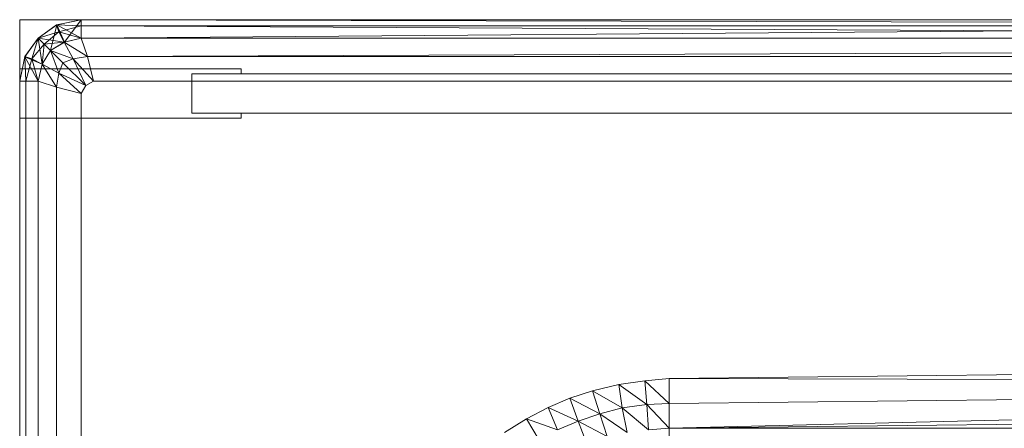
# Model space of a CAD drawing. Header units: metres. Extents: x 391.1 to 427.5, y 12.7 to 28.4.
# Tile 19 of 65: x 408.3134 to 408.4734, y 14.9142 to 14.9806. Entities that reach past the tile are written whole.
import ezdxf

# ---------------------------------------------------------------- set-up
doc = ezdxf.new("R2010")
doc.units = ezdxf.units.M
doc.layers.add('02_MOBILIARIO', color=7, linetype='Continuous', lineweight=18)
doc.layers.add('Mobiliario', color=7, linetype='Continuous', lineweight=18)

# ---------------------------------------------------------------- blocks, each defined once
blk = doc.blocks.new('Family - Plats de dutxa PS-1-153583-01_ELEC _PS1')
at = {"layer": '02_MOBILIARIO', "color": 253, "true_color": 0xaaaaaa}
for p, q in [((0.01, 0.80026), (0.01, 0.00026)), ((0.81, 0.80026), (0.01, 0.80026)), ((0.01, 0.80026), (0.01, 0.00026)), ((0.81, 0.80026), (0.01, 0.80026)), ((0.01599, 0.79941), (0.02, 0.80026)), ((0.02, 0.80026), (0.01599, 0.79941)), ((0.02, 0.80026), (0.01599, 0.79941)), ((0.01599, 0.79941), (0.02, 0.80026)), ((0.01602, 0.79943), (0.02, 0.80026)), ((0.01602, 0.79943), (0.02, 0.80026)), ((0.01602, 0.79943), (0.02, 0.80026)), ((0.02, 0.80026), (0.01602, 0.79943)), ((0.02, 0.80026), (0.01602, 0.79943)), ((0.01726, 0.79662), (0.02, 0.80026)), ((0.02, 0.80026), (0.01726, 0.79662)), ((0.02, 0.80026), (0.51, 0.80026)), ((0.02, 0.79726), (0.02, 0.80026)), ((0.02, 0.80026), (0.51, 0.80026)), ((0.02, 0.80026), (0.02, 0.79726)), ((0.02, 0.79926), (0.02, 0.80026)), ((0.41, 0.79926), (0.02, 0.80026)), ((0.02, 0.79926), (0.02, 0.80026)), ((0.41, 0.80026), (0.02, 0.80026)), ((0.41, 0.79926), (0.02, 0.80026)), ((0.41, 0.80026), (0.02, 0.79726)), ((0.02, 0.79726), (0.02, 0.80026)), ((0.02, 0.79726), (0.41, 0.80026)), ((0.02, 0.80026), (0.41, 0.80026)), ((0.02, 0.80026), (0.41, 0.79926)), ((0.02, 0.80026), (0.41, 0.79926)), ((0.01602, 0.79943), (0.013, 0.79726)), ((0.013, 0.79726), (0.01602, 0.79943)), ((0.01602, 0.79943), (0.013, 0.79726)), ((0.013, 0.79726), (0.01599, 0.79941)), ((0.01599, 0.79941), (0.013, 0.79726)), ((0.013, 0.79726), (0.01599, 0.79941)), ((0.013, 0.79726), (0.01599, 0.79941)), ((0.01599, 0.79941), (0.013, 0.79726)), ((0.015, 0.79526), (0.01602, 0.79943)), ((0.01602, 0.79943), (0.015, 0.79526)), ((0.01599, 0.79941), (0.01602, 0.79943)), ((0.01602, 0.79943), (0.01599, 0.79941)), ((0.01599, 0.79941), (0.01602, 0.79943)), ((0.01599, 0.79941), (0.01638, 0.7983)), ((0.01599, 0.79941), (0.02, 0.79926)), ((0.02, 0.79926), (0.01599, 0.79941)), ((0.01638, 0.7983), (0.01599, 0.79941)), ((0.01724, 0.79661), (0.01602, 0.79943)), ((0.01602, 0.79943), (0.02, 0.79726)), ((0.01602, 0.79943), (0.01726, 0.79662)), ((0.01726, 0.79662), (0.01602, 0.79943)), ((0.01638, 0.7983), (0.02, 0.79926)), ((0.02, 0.79926), (0.01638, 0.7983)), ((0.02, 0.79726), (0.02, 0.79926)), ((0.41, 0.79926), (0.02, 0.79926)), ((0.41, 0.79726), (0.02, 0.79926)), ((0.02, 0.79726), (0.02, 0.79926)), ((0.41, 0.79726), (0.02, 0.79926)), ((0.41, 0.79926), (0.02, 0.79926)), ((0.013, 0.79726), (0.01083, 0.79424)), ((0.013, 0.79726), (0.01083, 0.79424)), ((0.013, 0.79726), (0.01083, 0.79424)), ((0.01083, 0.79424), (0.013, 0.79726)), ((0.01083, 0.79424), (0.013, 0.79726)), ((0.01085, 0.79427), (0.013, 0.79726)), ((0.01085, 0.79427), (0.013, 0.79726)), ((0.013, 0.79726), (0.01085, 0.79427)), ((0.01196, 0.79388), (0.013, 0.79726)), ((0.013, 0.79726), (0.01196, 0.79388)), ((0.013, 0.79726), (0.01638, 0.7983)), ((0.01638, 0.7983), (0.013, 0.79726)), ((0.015, 0.79526), (0.013, 0.79726)), ((0.013, 0.79726), (0.01724, 0.79661)), ((0.01364, 0.79302), (0.013, 0.79726)), ((0.013, 0.79726), (0.01364, 0.793)), ((0.015, 0.79526), (0.013, 0.79726)), ((0.01364, 0.793), (0.013, 0.79726)), ((0.015, 0.79526), (0.013, 0.79726)), ((0.014, 0.79626), (0.013, 0.79726)), ((0.013, 0.79726), (0.014, 0.79626)), ((0.014, 0.79626), (0.01638, 0.7983)), ((0.01638, 0.7983), (0.014, 0.79626)), ((0.01638, 0.7983), (0.01724, 0.79661)), ((0.01638, 0.7983), (0.02, 0.79726)), ((0.02, 0.79726), (0.01638, 0.7983)), ((0.01724, 0.79661), (0.01638, 0.7983)), ((0.02, 0.79726), (0.01724, 0.79661)), ((0.02, 0.79726), (0.01724, 0.79661)), ((0.01724, 0.79661), (0.02, 0.79726)), ((0.02, 0.79726), (0.01726, 0.79662)), ((0.51, 0.79726), (0.02, 0.79726)), ((0.021, 0.79426), (0.02, 0.79726)), ((0.02, 0.79726), (0.021, 0.79426)), ((0.02, 0.79726), (0.41, 0.79726)), ((0.02, 0.79726), (0.41, 0.79726)), ((0.41, 0.79726), (0.02, 0.79726)), ((0.8, 0.79726), (0.021, 0.79426)), ((0.021, 0.79426), (0.8, 0.79726)), ((0.014, 0.79626), (0.01196, 0.79388)), ((0.01196, 0.79388), (0.014, 0.79626)), ((0.01364, 0.79302), (0.014, 0.79626)), ((0.014, 0.79626), (0.01364, 0.79302)), ((0.015, 0.79526), (0.01364, 0.79302)), ((0.015, 0.79526), (0.01364, 0.793)), ((0.015, 0.79526), (0.01364, 0.79302)), ((0.01364, 0.79302), (0.015, 0.79526)), ((0.014, 0.79626), (0.01724, 0.79661)), ((0.01724, 0.79661), (0.014, 0.79626)), ((0.015, 0.79526), (0.014, 0.79626)), ((0.014, 0.79626), (0.015, 0.79526)), ((0.01726, 0.79662), (0.015, 0.79526)), ((0.01724, 0.79661), (0.015, 0.79526)), ((0.01724, 0.79661), (0.015, 0.79526)), ((0.015, 0.79526), (0.01724, 0.79661)), ((0.015, 0.79526), (0.017, 0.79326)), ((0.015, 0.79526), (0.01868, 0.79388)), ((0.01868, 0.79388), (0.015, 0.79526)), ((0.01637, 0.79158), (0.015, 0.79526)), ((0.017, 0.79326), (0.015, 0.79526)), ((0.015, 0.79526), (0.01637, 0.79158)), ((0.01724, 0.79661), (0.01868, 0.79388)), ((0.01724, 0.79661), (0.021, 0.79426)), ((0.021, 0.79426), (0.01724, 0.79661)), ((0.01868, 0.79388), (0.01724, 0.79661)), ((0.01, 0.79026), (0.01085, 0.79427)), ((0.01, 0.79026), (0.01085, 0.79427)), ((0.01085, 0.79427), (0.01, 0.79026)), ((0.01, 0.79026), (0.01085, 0.79427)), ((0.01085, 0.79427), (0.01, 0.79026)), ((0.01, 0.79026), (0.01083, 0.79424)), ((0.01083, 0.79424), (0.01, 0.79026)), ((0.01083, 0.79424), (0.01, 0.79026)), ((0.01, 0.79026), (0.01083, 0.79424)), ((0.01085, 0.79427), (0.01083, 0.79424)), ((0.01083, 0.79424), (0.01085, 0.79427)), ((0.01085, 0.79427), (0.01083, 0.79424)), ((0.01083, 0.79424), (0.01364, 0.79302)), ((0.013, 0.79026), (0.01083, 0.79424)), ((0.01083, 0.79424), (0.01364, 0.793)), ((0.01083, 0.79424), (0.013, 0.79026)), ((0.01364, 0.793), (0.01083, 0.79424)), ((0.013, 0.79026), (0.01083, 0.79424)), ((0.011, 0.79026), (0.01085, 0.79427)), ((0.01196, 0.79388), (0.01085, 0.79427)), ((0.01085, 0.79427), (0.011, 0.79026)), ((0.01085, 0.79427), (0.01196, 0.79388)), ((0.011, 0.79026), (0.01196, 0.79388)), ((0.01196, 0.79388), (0.011, 0.79026)), ((0.01196, 0.79388), (0.01364, 0.79302)), ((0.013, 0.79026), (0.01196, 0.79388)), ((0.01364, 0.79302), (0.01196, 0.79388)), ((0.01196, 0.79388), (0.013, 0.79026)), ((0.017, 0.79326), (0.01868, 0.79388)), ((0.01868, 0.79388), (0.017, 0.79326)), ((0.01868, 0.79388), (0.021, 0.79426)), ((0.021, 0.79426), (0.01868, 0.79388)), ((0.01868, 0.79388), (0.02077, 0.78954)), ((0.01868, 0.79388), (0.022, 0.79026)), ((0.022, 0.79026), (0.01868, 0.79388)), ((0.02077, 0.78954), (0.01868, 0.79388)), ((0.022, 0.79026), (0.021, 0.79426)), ((0.022, 0.79026), (0.021, 0.79426)), ((0.021, 0.79426), (0.41, 0.79426)), ((0.41, 0.79426), (0.021, 0.79426)), ((0.01, 0.78426), (0.01, 0.79226)), ((0.01, 0.79226), (0.046, 0.79226)), ((0.01364, 0.79302), (0.013, 0.79026)), ((0.01364, 0.79302), (0.013, 0.79026)), ((0.013, 0.79026), (0.01364, 0.79302)), ((0.01364, 0.793), (0.013, 0.79026)), ((0.016, 0.78926), (0.01364, 0.79302)), ((0.01637, 0.79158), (0.01364, 0.79302)), ((0.01364, 0.79302), (0.016, 0.78926)), ((0.01364, 0.79302), (0.01637, 0.79158)), ((0.01637, 0.79158), (0.017, 0.79326)), ((0.017, 0.79326), (0.01637, 0.79158)), ((0.02077, 0.78954), (0.017, 0.79326)), ((0.017, 0.79326), (0.02077, 0.78954)), ((0.046, 0.79226), (0.046, 0.79146)), ((0.016, 0.78926), (0.01637, 0.79158)), ((0.01637, 0.79158), (0.016, 0.78926)), ((0.02, 0.78826), (0.01637, 0.79158)), ((0.02077, 0.78954), (0.01637, 0.79158)), ((0.01637, 0.79158), (0.02, 0.78826)), ((0.01637, 0.79158), (0.02077, 0.78954)), ((0.046, 0.79146), (0.038, 0.79146)), ((0.038, 0.79146), (0.038, 0.78506)), ((0.038, 0.78506), (0.038, 0.79146)), ((0.038, 0.79146), (0.79, 0.79146)), ((0.01, 0.30026), (0.01, 0.79026)), ((0.01, 0.79026), (0.01, 0.30026)), ((0.01, 0.79026), (0.013, 0.79026)), ((0.01, 0.30026), (0.01, 0.79026)), ((0.01, 0.79026), (0.013, 0.79026)), ((0.01, 0.79026), (0.011, 0.79026)), ((0.013, 0.79026), (0.01, 0.79026)), ((0.01, 0.79026), (0.01, 0.40026)), ((0.01, 0.40026), (0.01, 0.79026)), ((0.01, 0.79026), (0.01, 0.40026)), ((0.01, 0.40026), (0.01, 0.79026)), ((0.01, 0.79026), (0.011, 0.79026)), ((0.011, 0.79026), (0.013, 0.79026)), ((0.011, 0.79026), (0.011, 0.40026)), ((0.011, 0.40026), (0.011, 0.79026)), ((0.011, 0.79026), (0.013, 0.79026)), ((0.013, 0.79026), (0.013, 0.01026)), ((0.013, 0.79026), (0.016, 0.78926)), ((0.013, 0.40026), (0.013, 0.79026)), ((0.013, 0.79026), (0.013, 0.40026)), ((0.013, 0.40026), (0.013, 0.79026)), ((0.016, 0.78926), (0.013, 0.79026)), ((0.016, 0.78926), (0.02, 0.78826)), ((0.016, 0.40026), (0.016, 0.78926)), ((0.016, 0.40026), (0.016, 0.78926)), ((0.02, 0.78826), (0.016, 0.78926)), ((0.02, 0.78826), (0.02077, 0.78954)), ((0.02, 0.78826), (0.02077, 0.78954)), ((0.02077, 0.78954), (0.022, 0.79026)), ((0.02077, 0.78954), (0.022, 0.79026)), ((0.022, 0.79026), (0.41, 0.79026)), ((0.41, 0.79026), (0.022, 0.79026)), ((0.02, 0.40026), (0.02, 0.78826)), ((0.02, 0.40026), (0.02, 0.78826)), ((0.046, 0.78426), (0.01, 0.78426)), ((0.038, 0.78506), (0.046, 0.78506)), ((0.79, 0.78506), (0.038, 0.78506)), ((0.046, 0.78506), (0.046, 0.78426)), ((0.41, 0.74526), (0.11556, 0.74189)), ((0.11556, 0.74189), (0.41, 0.74526)), ((0.1031, 0.73991), (0.10734, 0.74094)), ((0.1031, 0.73991), (0.10734, 0.74094)), ((0.10734, 0.74094), (0.11159, 0.74155)), ((0.10734, 0.74094), (0.11159, 0.74155)), ((0.11193, 0.73766), (0.10734, 0.74094)), ((0.10789, 0.73711), (0.10734, 0.74094)), ((0.10734, 0.74094), (0.11193, 0.73766)), ((0.10734, 0.74094), (0.10789, 0.73711)), ((0.11159, 0.74155), (0.11556, 0.74189)), ((0.11159, 0.74155), (0.11556, 0.74189)), ((0.11556, 0.73785), (0.11159, 0.74155)), ((0.11193, 0.73766), (0.11159, 0.74155)), ((0.11159, 0.74155), (0.11556, 0.73785)), ((0.11159, 0.74155), (0.11193, 0.73766)), ((0.11556, 0.74189), (0.11556, 0.73785)), ((0.41, 0.74122), (0.11556, 0.74189)), ((0.11556, 0.73785), (0.11556, 0.74189)), ((0.11556, 0.74189), (0.41, 0.74122)), ((0.41, 0.74122), (0.11556, 0.73785)), ((0.41, 0.74122), (0.11556, 0.7338)), ((0.41, 0.74122), (0.11556, 0.73785)), ((0.11556, 0.7338), (0.41, 0.74122)), ((0.09941, 0.73868), (0.1031, 0.73991)), ((0.09941, 0.73868), (0.1031, 0.73991)), ((0.1031, 0.73991), (0.10428, 0.73618)), ((0.10789, 0.73711), (0.1031, 0.73991)), ((0.10428, 0.73618), (0.1031, 0.73991)), ((0.1031, 0.73991), (0.10789, 0.73711)), ((0.0959, 0.73717), (0.09941, 0.73868)), ((0.0959, 0.73717), (0.09941, 0.73868)), ((0.10428, 0.73618), (0.09941, 0.73868)), ((0.10075, 0.73496), (0.09941, 0.73868)), ((0.09941, 0.73868), (0.10428, 0.73618)), ((0.09941, 0.73868), (0.10075, 0.73496)), ((0.11193, 0.73766), (0.10789, 0.73711)), ((0.10789, 0.73711), (0.11193, 0.73766)), ((0.11556, 0.73785), (0.11193, 0.73766)), ((0.11193, 0.73766), (0.11556, 0.73785)), ((0.11193, 0.73766), (0.1122, 0.73356)), ((0.11556, 0.7338), (0.11193, 0.73766)), ((0.1122, 0.73356), (0.11193, 0.73766)), ((0.11193, 0.73766), (0.11556, 0.7338)), ((0.11556, 0.73785), (0.11556, 0.7338)), ((0.11556, 0.7338), (0.11556, 0.73785)), ((0.09236, 0.73534), (0.0959, 0.73717)), ((0.09236, 0.73534), (0.0959, 0.73717)), ((0.10075, 0.73496), (0.0959, 0.73717)), ((0.09742, 0.73353), (0.0959, 0.73717)), ((0.0959, 0.73717), (0.10075, 0.73496)), ((0.0959, 0.73717), (0.09742, 0.73353)), ((0.10075, 0.73496), (0.10428, 0.73618)), ((0.10428, 0.73618), (0.10075, 0.73496)), ((0.10789, 0.73711), (0.10428, 0.73618)), ((0.10428, 0.73618), (0.10789, 0.73711)), ((0.10428, 0.73618), (0.10545, 0.73245)), ((0.1087, 0.73312), (0.10428, 0.73618)), ((0.10545, 0.73245), (0.10428, 0.73618)), ((0.10428, 0.73618), (0.1087, 0.73312)), ((0.1122, 0.73356), (0.10789, 0.73711)), ((0.1087, 0.73312), (0.10789, 0.73711)), ((0.10789, 0.73711), (0.1122, 0.73356)), ((0.10789, 0.73711), (0.1087, 0.73312)), ((0.11556, 0.7338), (0.41, 0.73717)), ((0.11556, 0.7338), (0.41, 0.73717)), ((0.08876, 0.73312), (0.09236, 0.73534)), ((0.08876, 0.73312), (0.09236, 0.73534)), ((0.09236, 0.73534), (0.09439, 0.73188)), ((0.09742, 0.73353), (0.09236, 0.73534)), ((0.09439, 0.73188), (0.09236, 0.73534)), ((0.09236, 0.73534), (0.09742, 0.73353)), ((0.09742, 0.73353), (0.10075, 0.73496)), ((0.10075, 0.73496), (0.09742, 0.73353)), ((0.10545, 0.73245), (0.10075, 0.73496)), ((0.10214, 0.73129), (0.10075, 0.73496)), ((0.10075, 0.73496), (0.10545, 0.73245)), ((0.10075, 0.73496), (0.10214, 0.73129)), ((0.1122, 0.73356), (0.11556, 0.7338)), ((0.11556, 0.7338), (0.1122, 0.73356)), ((0.11556, 0.7338), (0.11556, 0.73043)), ((0.41, 0.7338), (0.11556, 0.7338)), ((0.11556, 0.73043), (0.11556, 0.7338)), ((0.11556, 0.7338), (0.41, 0.7338))]:
    blk.add_line(p, q, dxfattribs=at)
at = {"layer": 'Mobiliario', "color": 253, "true_color": 0xaaaaaa}
for p, q in [((0.046, 0.79226), (0.01, 0.79226)), ((0.01, 0.79226), (0.01, 0.78426)), ((0.046, 0.79146), (0.046, 0.79226)), ((0.038, 0.78506), (0.038, 0.79146)), ((0.038, 0.79146), (0.046, 0.79146)), ((0.038, 0.79146), (0.038, 0.78506)), ((0.79, 0.79146), (0.038, 0.79146)), ((0.01, 0.78426), (0.046, 0.78426)), ((0.046, 0.78506), (0.038, 0.78506)), ((0.038, 0.78506), (0.79, 0.78506)), ((0.046, 0.78426), (0.046, 0.78506))]:
    blk.add_line(p, q, dxfattribs=at)
blk = doc.blocks.new('LONDR55-XX_ZZ-ARQ-CAA-M3D-Londres55_ifc-1-01_ELEC _PS1')
at = {"layer": '02_MOBILIARIO', "color": 253, "lineweight": 18, "true_color": 0xaaaaaa}
blk.add_blockref('Family - Plats de dutxa PS-1-153583-01_ELEC _PS1', (408.30344, 14.18035), dxfattribs=at)

msp = doc.modelspace()

# ---------------------------------------------------------------- block references
at = {"lineweight": 5}
msp.add_blockref('LONDR55-XX_ZZ-ARQ-CAA-M3D-Londres55_ifc-1-01_ELEC _PS1', (0, 0), dxfattribs=at)

doc.saveas('drawing.dxf')
